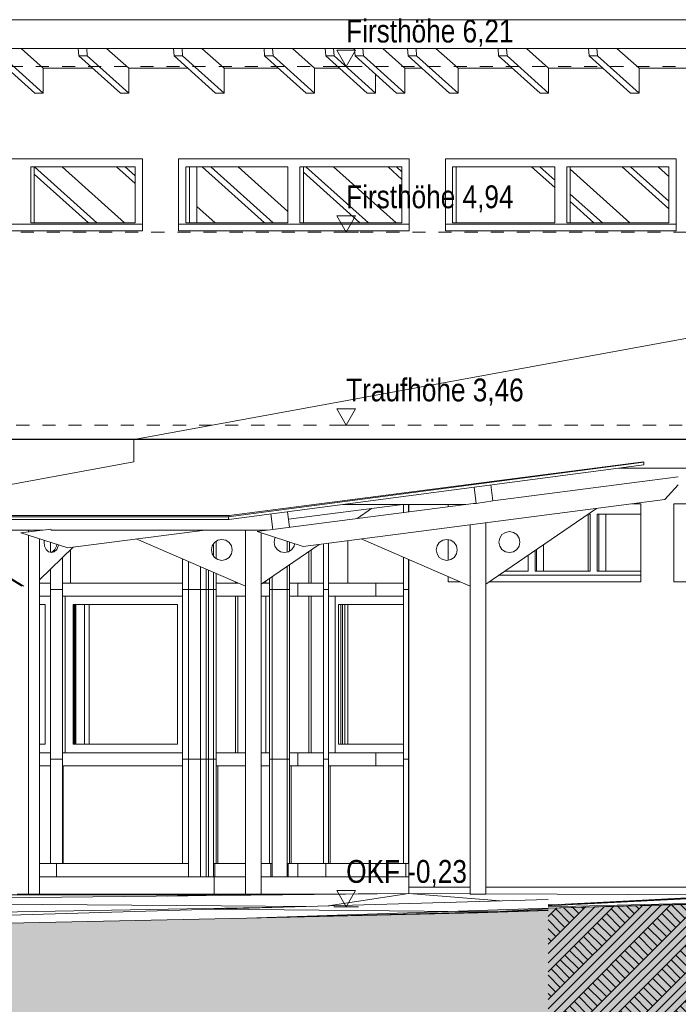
# Model space of a CAD drawing. Header units: metres. Extents: x 0 to 334, y 0 to 60.
# Tile 21 of 72: x 75.34 to 80.39, y 11.94 to 19.49. Entities that reach past the tile are written whole.
import ezdxf

# ---------------------------------------------------------------- set-up
doc = ezdxf.new("R2010")
doc.units = ezdxf.units.M
doc.header["$MEASUREMENT"] = 0
doc.linetypes.add('Strichlinie_ eng', pattern=[0.115, 0.075, -0.04])
for name, color, linetype in [('00 Linien_Kreise_Splines', 7, 'Continuous'), ('00 Schraffuren', 7, 'Continuous'), ('10 Fassade', 7, 'Continuous'), ('10 Stütze Holz', 7, 'Continuous'), ('10 Wand außen', 7, 'Continuous'), ('20 Decke', 7, 'Continuous'), ('24 Dachhaut', 7, 'Continuous'), ('25 Dachsparren', 7, 'Continuous'), ('30 Dach', 7, 'Continuous'), ('31 Vordach Glas_Stahl', 7, 'Continuous'), ('60 Gelände neu', 7, 'Continuous'), ('94 Genehmigungsplanung Bemaßung', 7, 'Continuous'), ('Neubau_10 Wand außen', 7, 'Continuous'), ('Neubau_10 Wand innen', 7, 'Continuous'), ('Neubau_20 Bodenaufbau', 7, 'Continuous')]:
    doc.layers.add(name, color=color, linetype=linetype)
doc.styles.add('ERSTELLTER_STIL_1', font='ARIALN.TTF')
pattern_1 = [(45, (111.51342, 12.92067), (-0.106066, 0.106066), []), (45, (111.47807, 12.95602), (-0.212132, 0.212132), []), (45, (111.4427, 12.99138), (-0.212132, 0.212132), []), (135, (111.407356, 13.026735), (0.03535534, 0.03535534), [0.15, -0.15])]

msp = doc.modelspace()

# ---------------------------------------------------------------- hatches: boundary and pattern name
at = {"layer": '00 Schraffuren', "linetype": 'Continuous', "lineweight": 13, "true_color": 0x9f9f9f}
msp.add_hatch(color=253, dxfattribs=at).paths.add_polyline_path([(43.5717, 4.8209), (133.0445, 4.8206), (133.0445, 12.2257), (133.0445, 13.2774), (128.8945, 13.3407), (128.1162, 13.3407), (124.8005, 13.1801), (122.5567, 13.1167), (120.6956, 12.9753), (119.0417, 12.9207), (119.0417, 12.6907), (118.9547, 12.6907), (118.9547, 12.4407), (84.4101, 12.4407), (84.4101, 12.6907), (84.4101, 12.7807), (83.8738, 12.7807), (83.2646, 12.7807), (81.5003, 12.7401), (79.3877, 12.6806), (77.0803, 12.6031), (67.6876, 12.4055), (59.6786, 12.0893), (57.5937, 12.1571), (56.4639, 12.1693), (56.1593, 12.1528), (54.0125, 12.1477), (49.9115, 11.4539), (46.1219, 10.9207), (43.8402, 10.9207), (43.5717, 10.9207), (43.5717, 8.7669)])
at = {"layer": '60 Gelände neu', "linetype": 'Continuous', "lineweight": 9}
h = msp.add_hatch(dxfattribs=at)
h.set_pattern_fill('Natur_Boden_gewachsen_0001', color=8, style=0, pattern_type=2)
h.set_pattern_definition(pattern_1)
h.paths.add_polyline_path([(79.3877, 12.6806), (79.3877, 4.8207), (84.3159, 4.8207), (84.3159, 12.7807), (83.7171, 12.7911), (81.5003, 12.7401)])
h = msp.add_hatch(dxfattribs=at)
h.set_pattern_fill('Natur_Boden_gewachsen_0001', color=8, style=0, pattern_type=2)
h.set_pattern_definition(pattern_1)
h.paths.add_polyline_path([(55.7472, 12.1528), (55.7472, 4.8207), (79.3877, 4.8207), (79.3877, 12.6605), (78.8505, 12.643), (77.0803, 12.6031), (67.6876, 12.4055), (59.6786, 12.0893), (57.5937, 12.1571), (56.4639, 12.1693), (56.1593, 12.1528)])

# ---------------------------------------------------------------- linework, layer by layer
at = {"layer": '00 Linien_Kreise_Splines', "color": 251, "linetype": 'Strichlinie_ eng', "lineweight": 18, "true_color": 0x5f5f5f}
for p, q in [((93.9652, 19.1307), (59.8089, 19.1307)), ((87.049, 17.8607), (59.6848, 17.8607)), ((81.0148, 16.3807), (67.7288, 16.3807))]:
    msp.add_line(p, q, dxfattribs=at)
at = {"layer": '00 Linien_Kreise_Splines', "color": 7, "linetype": 'Continuous', "lineweight": 9}
msp.add_lwpolyline([(54.0125, 12.1477), (56.1593, 12.1528), (56.4639, 12.1693), (57.5937, 12.1571), (59.6786, 12.0893), (67.6876, 12.4055), (77.0803, 12.6031), (79.3877, 12.6806), (83.2646, 12.7807), (84.4101, 12.7807), (84.4101, 12.6907), (84.4101, 12.4407), (118.9547, 12.4407), (118.9547, 12.6907), (119.0417, 12.6907), (119.0417, 12.9207), (120.6956, 12.9753), (122.5567, 13.1167), (124.8005, 13.1801), (128.0539, 13.3407), (128.8945, 13.3407), (133.0445, 13.2774)], dxfattribs=at)
at = {"layer": '00 Schraffuren', "color": 7, "linetype": 'Continuous', "lineweight": 9, "flags": 128}
msp.add_lwpolyline([(118.9547, 12.4407), (84.4101, 12.4407), (84.4101, 12.6907), (84.4101, 12.7807), (83.8738, 12.7807), (83.2646, 12.7807), (81.5003, 12.7401), (79.3877, 12.6806), (77.0803, 12.6031), (67.6876, 12.4055), (59.6786, 12.0893), (57.5937, 12.1571), (56.4639, 12.1693), (56.1593, 12.1528), (54.0125, 12.1477)], dxfattribs=at)
at = {"layer": '10 Fassade', "color": 7, "linetype": 'Continuous', "lineweight": 13}
for p, q in [((78.2798, 15.7122), (78.2798, 15.7738)), ((78.3181, 15.7171), (78.3181, 15.7738)), ((75.5759, 15.4076), (75.5759, 15.4829)), ((76.8259, 15.3784), (76.8259, 15.4708)), ((76.845, 15.3599), (76.845, 15.4893)), ((77.3884, 15.4091), (77.3884, 15.4917)), ((77.4075, 15.4164), (77.4075, 15.4854)), ((77.6675, 15.1707), (77.6675, 15.4713)), ((77.7058, 15.1707), (77.7058, 15.4763)), ((77.8536, 15.1707), (77.8536, 15.4955)), ((75.7295, 15.1707), (75.7295, 15.4263)), ((77.5553, 15.1707), (77.5553, 15.4128)), ((77.5731, 15.1707), (77.5731, 15.425)), ((75.6683, 15.1707), (75.6683, 15.3669)), ((76.5878, 15.1707), (76.5878, 15.3552)), ((76.634, 15.1207), (76.634, 15.3352)), ((78.2798, 15.1707), (78.2798, 15.3682)), ((78.3181, 15.1707), (78.3181, 15.3517)), ((75.5759, 15.1707), (75.5759, 15.2774)), ((76.7264, 15.1207), (76.7264, 15.2952)), ((76.7697, 15.1207), (76.7697, 15.2764)), ((76.7876, 15.1207), (76.7876, 15.2687)), ((76.8259, 15.1207), (76.8259, 15.2521)), ((76.845, 15.1707), (76.845, 15.2438)), ((77.3884, 15.1207), (77.3884, 15.2983)), ((77.4075, 15.1707), (77.4075, 15.3114)), ((75.4921, 15.1707), (75.5759, 15.1707)), ((75.5759, 15.1207), (75.5759, 15.1707)), ((75.6683, 15.1707), (76.5878, 15.1707)), ((75.6683, 15.0707), (75.6683, 15.1707)), ((76.5878, 15.1207), (76.5878, 15.1707)), ((76.845, 15.1707), (77.0139, 15.1707)), ((76.845, 15.0707), (76.845, 15.1707)), ((76.9928, 15.1707), (76.9928, 15.1798)), ((77.2023, 15.1707), (77.2544, 15.1707)), ((77.2544, 15.1707), (77.2544, 15.2064)), ((77.2544, 15.1207), (77.2544, 15.1707)), ((77.2736, 15.1207), (77.2736, 15.2196)), ((77.4075, 15.1707), (77.4721, 15.1707)), ((77.4075, 15.0707), (77.4075, 15.1707)), ((77.4721, 15.1707), (77.6675, 15.1707)), ((77.6675, 15.1207), (77.6675, 15.1707)), ((77.7058, 15.1707), (78.0691, 15.1707)), ((77.7058, 15.0707), (77.7058, 15.1707)), ((78.0691, 15.1707), (78.2798, 15.1707)), ((78.2798, 15.1207), (78.2798, 15.1707)), ((78.3181, 15.1707), (78.3208, 15.1707)), ((78.3181, 15.0707), (78.3181, 15.1707)), ((75.5759, 15.0707), (75.5759, 15.1207)), ((76.634, 15.1207), (76.5878, 15.1207)), ((76.5878, 15.0707), (76.5878, 15.1207)), ((76.634, 13.8207), (76.634, 15.1207)), ((76.7264, 15.1207), (76.634, 15.1207)), ((76.7264, 13.8207), (76.7264, 15.1207)), ((76.7697, 13.8207), (76.7697, 15.1207)), ((76.7876, 13.8207), (76.7876, 15.1207)), ((76.8259, 15.1207), (76.7876, 15.1207)), ((76.8259, 13.8207), (76.8259, 15.1207)), ((76.845, 15.1207), (76.8259, 15.1207)), ((77.2736, 15.1207), (77.2544, 15.1207)), ((77.2544, 15.0707), (77.2544, 15.1207)), ((77.3884, 15.1207), (77.2736, 15.1207)), ((77.2736, 13.8207), (77.2736, 15.1207)), ((77.4075, 15.1207), (77.3884, 15.1207)), ((77.3884, 13.8207), (77.3884, 15.1207)), ((77.6675, 15.0707), (77.6675, 15.1207)), ((78.2798, 15.0707), (78.2798, 15.1207)), ((75.4921, 15.0707), (75.5759, 15.0707)), ((75.5759, 13.8707), (75.5759, 15.0707)), ((75.6683, 15.0707), (76.5878, 15.0707)), ((75.6683, 13.8707), (75.6683, 15.0707)), ((75.6894, 15.0707), (75.6894, 13.8707)), ((76.5878, 13.8707), (76.5878, 15.0707)), ((76.845, 13.8707), (76.845, 15.0707)), ((76.845, 15.0707), (77.0694, 15.0707)), ((76.9928, 13.8707), (76.9928, 15.0707)), ((77.1894, 15.0707), (77.2544, 15.0707)), ((77.2544, 13.8707), (77.2544, 15.0707)), ((77.4075, 15.0707), (77.4721, 15.0707)), ((77.4075, 13.8707), (77.4075, 15.0707)), ((77.4721, 15.0707), (77.6675, 15.0707)), ((77.5553, 13.8707), (77.5553, 15.0707)), ((77.5731, 13.8707), (77.5731, 15.0707)), ((77.6675, 13.8707), (77.6675, 15.0707)), ((77.7058, 15.0707), (78.0691, 15.0707)), ((77.7058, 13.8707), (77.7058, 15.0707)), ((77.7566, 15.0707), (77.7566, 13.8707)), ((78.0691, 15.0707), (78.2798, 15.0707)), ((78.2798, 13.8707), (78.2798, 15.0707)), ((78.3181, 13.8707), (78.3181, 15.0707)), ((78.3181, 15.0707), (78.3208, 15.0707)), ((75.4921, 15.0057), (75.5369, 15.0057)), ((75.5369, 15.0057), (75.5369, 13.9357)), ((75.7494, 13.9357), (75.7494, 15.0057)), ((75.7494, 15.0057), (76.5488, 15.0057)), ((75.7569, 15.0057), (75.7569, 13.9357)), ((75.763, 15.0057), (75.763, 13.9357)), ((75.7705, 13.9357), (75.7705, 15.0057)), ((76.5488, 15.0057), (76.5488, 13.9357)), ((77.7815, 13.9357), (77.7815, 15.0057)), ((77.7815, 15.0057), (78.2798, 15.0057)), ((77.7995, 15.0057), (77.7995, 13.9357)), ((77.8143, 15.0057), (77.8143, 13.9357)), ((77.8323, 13.9357), (77.8323, 15.0057)), ((77.8536, 13.9357), (77.8536, 15.0057)), ((75.5369, 13.9357), (75.4921, 13.9357)), ((76.5488, 13.9357), (75.7494, 13.9357)), ((78.2798, 13.9357), (77.7815, 13.9357)), ((75.4921, 13.8707), (75.5759, 13.8707)), ((75.5759, 13.8207), (75.5759, 13.8707)), ((75.5759, 13.7707), (75.5759, 13.8207)), ((75.6683, 13.8707), (76.5878, 13.8707)), ((75.6683, 13.7707), (75.6683, 13.8707)), ((76.5878, 13.8207), (76.5878, 13.8707)), ((76.634, 13.8207), (76.5878, 13.8207)), ((76.5878, 13.7707), (76.5878, 13.8207)), ((76.7264, 13.8207), (76.634, 13.8207)), ((76.634, 12.9207), (76.634, 13.8207)), ((76.7264, 12.9207), (76.7264, 13.8207)), ((76.7697, 12.9207), (76.7697, 13.8207)), ((76.7876, 12.9207), (76.7876, 13.8207)), ((76.8259, 13.8207), (76.7876, 13.8207)), ((76.845, 13.8207), (76.8259, 13.8207)), ((76.8259, 13.0207), (76.8259, 13.8207)), ((76.845, 13.8707), (77.0694, 13.8707)), ((76.845, 13.7707), (76.845, 13.8707)), ((77.1894, 13.8707), (77.2544, 13.8707)), ((77.2544, 13.8207), (77.2544, 13.8707)), ((77.2736, 13.8207), (77.2544, 13.8207)), ((77.2544, 13.7707), (77.2544, 13.8207)), ((77.2736, 12.9207), (77.2736, 13.8207)), ((77.3884, 13.8207), (77.2736, 13.8207)), ((77.4075, 13.8207), (77.3884, 13.8207)), ((77.3884, 13.0207), (77.3884, 13.8207)), ((77.4075, 13.8707), (77.4721, 13.8707)), ((77.4075, 13.7707), (77.4075, 13.8707)), ((77.4721, 13.8707), (77.6675, 13.8707)), ((77.6675, 13.8207), (77.6675, 13.8707)), ((77.6675, 13.7707), (77.6675, 13.8207)), ((77.7058, 13.8707), (78.0691, 13.8707)), ((77.7058, 13.7707), (77.7058, 13.8707)), ((78.0691, 13.8707), (78.2798, 13.8707)), ((78.2798, 13.8207), (78.2798, 13.8707)), ((78.2798, 13.7707), (78.2798, 13.8207)), ((78.3181, 13.8707), (78.3208, 13.8707)), ((78.3181, 13.7707), (78.3181, 13.8707)), ((75.4921, 13.7707), (75.5759, 13.7707)), ((75.5759, 13.0207), (75.5759, 13.7707)), ((75.6683, 13.7707), (76.5878, 13.7707)), ((75.6683, 13.0207), (75.6683, 13.7707)), ((75.6741, 13.7707), (75.6741, 13.0207)), ((76.5878, 13.0207), (76.5878, 13.7707)), ((76.845, 13.7707), (77.0694, 13.7707)), ((76.845, 13.0207), (76.845, 13.7707)), ((76.8589, 13.7707), (76.8589, 13.0207)), ((77.1894, 13.7707), (77.2544, 13.7707)), ((77.2544, 13.0207), (77.2544, 13.7707)), ((77.4075, 13.7707), (77.4721, 13.7707)), ((77.4075, 13.0207), (77.4075, 13.7707)), ((77.4214, 13.7707), (77.4214, 13.0207)), ((77.4721, 13.7707), (77.6675, 13.7707)), ((77.6675, 13.0207), (77.6675, 13.7707)), ((77.7058, 13.7707), (78.0691, 13.7707)), ((77.7058, 13.0207), (77.7058, 13.7707)), ((77.7196, 13.7707), (77.7196, 13.0207)), ((78.0691, 13.7707), (78.2798, 13.7707)), ((78.2798, 13.0207), (78.2798, 13.7707)), ((78.3181, 13.7707), (78.3208, 13.7707)), ((78.3181, 13.0207), (78.3181, 13.7707)), ((75.4921, 13.0207), (75.5759, 13.0207)), ((75.6221, 13.0207), (75.5759, 13.0207)), ((75.6221, 13.0207), (75.6683, 13.0207)), ((75.6683, 13.0207), (76.5878, 13.0207)), ((76.634, 13.0207), (76.5878, 13.0207)), ((76.8355, 13.0207), (76.8259, 13.0207)), ((76.8259, 12.9207), (76.8259, 13.0207)), ((76.8355, 13.0207), (76.845, 13.0207)), ((76.845, 13.0207), (77.0694, 13.0207)), ((77.1894, 13.0207), (77.2544, 13.0207)), ((77.264, 13.0207), (77.2544, 13.0207)), ((77.264, 13.0207), (77.2736, 13.0207)), ((77.3979, 13.0207), (77.3884, 13.0207)), ((77.3884, 12.9207), (77.3884, 13.0207)), ((77.3979, 13.0207), (77.4075, 13.0207)), ((77.4075, 13.0207), (77.4721, 13.0207)), ((77.4721, 13.0207), (77.6675, 13.0207)), ((77.6866, 13.0207), (77.6675, 13.0207)), ((77.6866, 13.0207), (77.7058, 13.0207)), ((77.7058, 13.0207), (78.0691, 13.0207)), ((78.0691, 13.0207), (78.2798, 13.0207)), ((78.2989, 13.0207), (78.2798, 13.0207)), ((78.2989, 13.0207), (78.3181, 13.0207)), ((78.3181, 13.0207), (78.3208, 13.0207)), ((75.4921, 12.9207), (75.6221, 12.9207)), ((75.6221, 12.9207), (76.634, 12.9207)), ((76.7264, 12.9207), (76.634, 12.9207)), ((76.7264, 12.9207), (76.7697, 12.9207)), ((76.7697, 12.9207), (76.7876, 12.9207)), ((76.8259, 12.9207), (76.7876, 12.9207)), ((76.8259, 12.9207), (76.8355, 12.9207)), ((76.8355, 12.9207), (77.0694, 12.9207)), ((77.1894, 12.9207), (77.264, 12.9207)), ((77.264, 12.9207), (77.2736, 12.9207)), ((77.3884, 12.9207), (77.2736, 12.9207)), ((77.3884, 12.9207), (77.3979, 12.9207)), ((77.3979, 12.9207), (77.4721, 12.9207)), ((77.4721, 12.9207), (77.6866, 12.9207)), ((77.6866, 12.9207), (78.0691, 12.9207)), ((78.0691, 12.9207), (78.2989, 12.9207)), ((78.2989, 12.9207), (78.3208, 12.9207))]:
    msp.add_line(p, q, dxfattribs=at)
at = {"layer": '10 Fassade', "color": 7, "linetype": 'Continuous', "lineweight": 9}
for p, q in [((77.4721, 15.0707), (77.4721, 15.1707)), ((78.0691, 15.0707), (78.0691, 15.1707)), ((75.6683, 15.1207), (75.5759, 15.1207)), ((76.7697, 15.1207), (76.7264, 15.1207)), ((76.7876, 15.1207), (76.7697, 15.1207)), ((77.7058, 15.1207), (77.6675, 15.1207)), ((78.3181, 15.1207), (78.2798, 15.1207)), ((75.6683, 13.8207), (75.5759, 13.8207)), ((76.7697, 13.8207), (76.7264, 13.8207)), ((76.7876, 13.8207), (76.7697, 13.8207)), ((77.4721, 13.7707), (77.4721, 13.8707)), ((77.7058, 13.8207), (77.6675, 13.8207)), ((78.0691, 13.7707), (78.0691, 13.8707)), ((78.3181, 13.8207), (78.2798, 13.8207)), ((75.6221, 12.9207), (75.6221, 13.0207)), ((76.8355, 12.9207), (76.8355, 13.0207)), ((77.264, 12.9207), (77.264, 13.0207)), ((77.3979, 12.9207), (77.3979, 13.0207)), ((77.4721, 12.9207), (77.4721, 13.0207)), ((77.6866, 12.9207), (77.6866, 13.0207)), ((78.0691, 12.9207), (78.0691, 13.0207)), ((78.2989, 12.9207), (78.2989, 13.0207))]:
    msp.add_line(p, q, dxfattribs=at)
at = {"layer": '10 Stütze Holz', "color": 7, "linetype": 'Continuous', "lineweight": 13}
for p, q in [((77.0123, 15.1707), (77.0123, 15.1714)), ((77.2271, 15.1707), (77.2271, 15.1877)), ((77.0123, 13.8707), (77.0123, 15.0707)), ((77.2271, 13.8707), (77.2271, 15.0707))]:
    msp.add_line(p, q, dxfattribs=at)
at = {"layer": '10 Wand außen', "color": 7, "linetype": 'Continuous', "lineweight": 13}
for p, q in [((75.5205, 19.1155), (75.9002, 19.1155)), ((75.5205, 19.1155), (75.5205, 18.9252)), ((76.1765, 19.1155), (76.6301, 19.1155)), ((76.1765, 19.1155), (76.1765, 18.9252)), ((76.9063, 19.1155), (77.323, 19.1155)), ((76.9063, 19.1155), (76.9063, 18.9252)), ((77.5992, 19.1155), (77.7908, 19.1155)), ((77.5992, 19.1155), (77.5992, 18.9252)), ((78.2921, 19.1155), (78.4224, 19.1155)), ((78.2921, 19.1155), (78.2921, 18.9252)), ((78.6986, 19.1155), (79.1153, 19.1155)), ((78.6986, 19.1155), (78.6986, 18.9252)), ((79.3916, 19.1155), (79.8082, 19.1155)), ((79.3916, 19.1155), (79.3916, 18.9252)), ((80.0845, 19.1155), (80.5381, 19.1155)), ((80.0845, 19.1155), (80.0845, 18.9252)), ((78.067, 19.0695), (78.067, 18.9252)), ((75.5205, 18.9252), (75.4558, 18.9252)), ((76.1765, 18.9252), (76.1118, 18.9252)), ((76.9063, 18.9252), (76.8416, 18.9252)), ((77.5992, 18.9252), (77.5346, 18.9252)), ((78.067, 18.9252), (78.0023, 18.9252)), ((78.2921, 18.9252), (78.2275, 18.9252)), ((78.6986, 18.9252), (78.634, 18.9252)), ((79.3916, 18.9252), (79.3269, 18.9252)), ((80.0845, 18.9252), (80.0198, 18.9252)), ((72.7479, 18.4207), (76.2809, 18.4207)), ((76.2809, 18.4207), (76.2809, 17.9207)), ((76.2809, 18.4206), (76.2809, 17.8707)), ((76.558, 18.4207), (78.3245, 18.4207)), ((76.558, 17.8707), (76.558, 18.4207)), ((78.3245, 18.4207), (78.3245, 17.9207)), ((78.3245, 18.4206), (78.3245, 17.8707)), ((78.6016, 18.4207), (80.3681, 18.4207)), ((78.6016, 17.8707), (78.6016, 18.4207)), ((80.3681, 18.4207), (80.3681, 17.9207)), ((80.3681, 18.4207), (80.3681, 17.8707)), ((75.4253, 18.3607), (75.4253, 17.9307)), ((76.2254, 18.3607), (75.4253, 18.3607)), ((75.4254, 18.3607), (75.4254, 17.9307)), ((75.4521, 18.3607), (75.4521, 17.9307)), ((75.4521, 18.3607), (75.4521, 17.9307)), ((76.2254, 17.9307), (76.2254, 18.3607)), ((76.6134, 18.3607), (76.6134, 17.9307)), ((77.3951, 18.3607), (76.6134, 18.3607)), ((76.6135, 18.3607), (76.6135, 17.9307)), ((76.6402, 18.3607), (76.6402, 17.9307)), ((76.6402, 18.3607), (76.6402, 17.9307)), ((76.6977, 18.3607), (76.6977, 17.9307)), ((77.3951, 17.9307), (77.3951, 18.3607)), ((77.4874, 18.3607), (77.4874, 17.9307)), ((78.269, 18.3607), (77.4874, 18.3607)), ((77.4875, 18.3607), (77.4875, 17.9307)), ((77.5142, 18.3607), (77.5142, 17.9307)), ((77.5142, 18.3607), (77.5142, 17.9307)), ((78.269, 17.9307), (78.269, 18.3607)), ((78.6571, 18.3607), (78.6571, 17.9307)), ((79.4387, 18.3607), (78.6571, 18.3607)), ((78.6571, 18.3607), (78.6571, 17.9307)), ((78.6838, 18.3607), (78.6838, 17.9307)), ((78.6839, 18.3607), (78.6839, 17.9307)), ((79.4387, 17.9307), (79.4387, 18.3607)), ((79.5311, 18.3607), (79.5311, 17.9307)), ((80.3127, 18.3607), (79.5311, 18.3607)), ((79.5311, 18.3607), (79.5311, 17.9307)), ((79.5578, 18.3607), (79.5578, 17.9307)), ((79.5578, 18.3607), (79.5578, 17.9307)), ((80.3127, 17.9307), (80.3127, 18.3607)), ((75.4253, 17.9307), (76.2254, 17.9307)), ((76.6134, 17.9307), (77.3951, 17.9307)), ((77.4874, 17.9307), (78.269, 17.9307)), ((78.6571, 17.9307), (79.4387, 17.9307)), ((79.5311, 17.9307), (80.3127, 17.9307)), ((76.2809, 17.8707), (76.2808, 17.8707)), ((78.3245, 17.8707), (78.3244, 17.8707)), ((80.3681, 17.8707), (80.3681, 17.8707)), ((75.8373, 13.9357), (75.8373, 15.0057)), ((75.872, 15.0057), (75.872, 13.9357)), ((75.872, 15.0057), (75.872, 13.9357))]:
    msp.add_line(p, q, dxfattribs=at)
at = {"layer": '10 Wand außen', "color": 7, "linetype": 'Continuous', "lineweight": 9}
for p, q in [((72.7479, 17.9207), (76.2808, 17.9207)), ((76.2808, 17.9207), (76.2808, 17.8707)), ((76.2809, 17.9207), (76.2809, 17.8707)), ((76.558, 17.8707), (76.558, 17.9207)), ((76.558, 17.9207), (78.3244, 17.9207)), ((78.3244, 17.9207), (78.3244, 17.8707)), ((78.3245, 17.9207), (78.3245, 17.8707)), ((78.6016, 17.8707), (78.6016, 17.9207)), ((78.6016, 17.9207), (80.3681, 17.9207)), ((80.3681, 17.9207), (80.3681, 17.8707)), ((80.3681, 17.9207), (80.3681, 17.8707)), ((76.2808, 17.8707), (72.7479, 17.8707)), ((78.3244, 17.8707), (76.558, 17.8707)), ((80.3681, 17.8707), (78.6016, 17.8707))]:
    msp.add_line(p, q, dxfattribs=at)
at = {"layer": '20 Decke', "color": 7, "linetype": 'Continuous', "lineweight": 13}
for p, q in [((76.8309, 12.7857), (76.8309, 12.9207)), ((75.4921, 12.7857), (76.8309, 12.7857)), ((75.4921, 12.7857), (76.8309, 12.7857)), ((76.8309, 12.7857), (77.0694, 12.7857)), ((76.8309, 12.7811), (76.8309, 12.7857)), ((76.8309, 12.7857), (77.0694, 12.7857)), ((77.1894, 12.7857), (77.5452, 12.7857)), ((77.1894, 12.7857), (77.5452, 12.7857))]:
    msp.add_line(p, q, dxfattribs=at)
at = {"layer": '24 Dachhaut', "color": 7, "linetype": 'Continuous', "lineweight": 9}
for p, q in [((84.7525, 17.8379), (76.2303, 16.2729)), ((76.2308, 16.273), (84.7525, 17.8378)), ((72.1737, 16.2729), (76.2303, 16.2729)), ((76.2303, 16.2729), (80.989, 16.273)), ((76.2303, 16.2719), (76.2303, 16.2729))]:
    msp.add_line(p, q, dxfattribs=at)
at = {"layer": '25 Dachsparren', "color": 253, "linetype": 'Continuous', "lineweight": 13, "true_color": 0x9f9f9f}
for p, q in [((75.3508, 19.2682), (75.5205, 19.1155)), ((75.7941, 19.211), (75.7898, 19.2682)), ((75.8545, 19.2682), (75.8588, 19.211)), ((76.0068, 19.2682), (76.1765, 19.1155)), ((76.524, 19.211), (76.5197, 19.2682)), ((76.5844, 19.2682), (76.5886, 19.211)), ((76.7366, 19.2682), (76.9063, 19.1155)), ((77.2169, 19.211), (77.2126, 19.2682)), ((77.2773, 19.2682), (77.2815, 19.211)), ((77.4295, 19.2682), (77.5992, 19.1155)), ((77.6847, 19.211), (77.6804, 19.2682)), ((77.7451, 19.2682), (77.7493, 19.211)), ((77.8973, 19.2682), (77.9061, 19.2603)), ((77.9098, 19.211), (77.9055, 19.2682)), ((77.9702, 19.2682), (77.9744, 19.211)), ((78.1225, 19.2682), (78.2921, 19.1155)), ((78.3163, 19.211), (78.312, 19.2682)), ((78.3767, 19.2682), (78.381, 19.211)), ((78.529, 19.2682), (78.6986, 19.1155)), ((79.0092, 19.211), (79.0049, 19.2682)), ((79.0696, 19.2682), (79.0739, 19.211)), ((79.2219, 19.2682), (79.3916, 19.1155)), ((79.7021, 19.211), (79.6978, 19.2682)), ((79.7625, 19.2682), (79.7668, 19.211)), ((79.9148, 19.2682), (80.0845, 19.1155)), ((75.1381, 19.211), (75.4558, 18.9252)), ((75.2028, 19.211), (75.5205, 18.9252)), ((75.7941, 19.211), (76.1118, 18.9252)), ((75.8588, 19.211), (75.7941, 19.211)), ((75.8588, 19.211), (76.1765, 18.9252)), ((76.524, 19.211), (76.8416, 18.9252)), ((76.5886, 19.211), (76.524, 19.211)), ((76.5886, 19.211), (76.9063, 18.9252)), ((77.2169, 19.211), (77.5346, 18.9252)), ((77.2815, 19.211), (77.2169, 19.211)), ((77.2815, 19.211), (77.5992, 18.9252)), ((77.6847, 19.211), (78.0023, 18.9252)), ((77.7493, 19.211), (77.6847, 19.211)), ((77.7493, 19.211), (78.067, 18.9252)), ((77.9098, 19.211), (78.2275, 18.9252)), ((77.9744, 19.211), (77.9098, 19.211)), ((77.9744, 19.211), (78.2921, 18.9252)), ((78.3163, 19.211), (78.634, 18.9252)), ((78.381, 19.211), (78.3163, 19.211)), ((78.381, 19.211), (78.6986, 18.9252)), ((79.0092, 19.211), (79.3269, 18.9252)), ((79.0739, 19.211), (79.0092, 19.211)), ((79.0739, 19.211), (79.3916, 18.9252)), ((79.7021, 19.211), (80.0198, 18.9252)), ((79.7668, 19.211), (79.7021, 19.211)), ((79.7668, 19.211), (80.0845, 18.9252)), ((75.455, 18.3607), (75.9329, 17.9307)), ((75.6666, 18.3607), (76.1445, 17.9307)), ((76.0832, 18.3607), (76.2254, 18.2327)), ((76.1479, 18.3607), (76.2254, 18.2909)), ((76.7392, 18.3607), (77.2171, 17.9307)), ((76.8038, 18.3607), (77.2817, 17.9307)), ((77.0154, 18.3607), (77.3951, 18.0191)), ((77.5337, 18.3607), (78.0116, 17.9307)), ((77.7453, 18.3607), (78.2232, 17.9307)), ((78.1619, 18.3607), (78.269, 18.2643)), ((78.2266, 18.3607), (78.269, 18.3225)), ((79.2614, 18.3607), (79.4387, 18.2011)), ((79.326, 18.3607), (79.4387, 18.2593)), ((79.5578, 18.3425), (80.0155, 17.9307)), ((79.9543, 18.3607), (80.3127, 18.0382)), ((80.0189, 18.3607), (80.3127, 18.0964)), ((80.2305, 18.3607), (80.3127, 18.2868)), ((75.4521, 18.305), (75.8682, 17.9307)), ((77.5142, 18.32), (77.9469, 17.9307)), ((79.5578, 18.1521), (79.8039, 17.9307)), ((76.6977, 18.0563), (76.8374, 17.9307)), ((79.5578, 18.0939), (79.7393, 17.9307))]:
    msp.add_line(p, q, dxfattribs=at)
at = {"layer": '30 Dach', "color": 7, "linetype": 'Continuous', "lineweight": 9}
for p, q in [((72.1737, 19.4882), (84.0866, 19.4882)), ((72.1737, 19.2682), (84.0866, 19.2682))]:
    msp.add_line(p, q, dxfattribs=at)
at = {"layer": '30 Dach', "color": 7, "linetype": 'Continuous', "lineweight": 13}
for p, q in [((76.215, 16.2719), (72.1737, 16.2719)), ((76.215, 16.2719), (76.215, 16.0997)), ((80.9705, 16.2719), (76.215, 16.2719)), ((80.9705, 16.0519), (79.9307, 16.0519))]:
    msp.add_line(p, q, dxfattribs=at)
at = {"layer": '31 Vordach Glas_Stahl', "color": 7, "linetype": 'Continuous', "lineweight": 13}
for p, q in [((76.215, 16.0997), (73.9722, 15.6879)), ((80.1227, 16.0972), (76.9388, 15.6778)), ((80.1215, 16.0771), (76.9424, 15.6583)), ((76.9462, 15.6879), (80.118, 16.0997)), ((80.118, 16.0982), (80.1227, 16.0972)), ((80.1215, 16.0771), (80.1227, 16.0972)), ((78.9502, 15.9228), (78.966, 15.8013)), ((80.3855, 15.9857), (78.966, 15.8013)), ((80.2821, 15.8109), (80.3855, 15.9233)), ((78.8379, 15.7818), (78.8218, 15.9058)), ((78.8157, 15.7818), (77.1591, 15.5666)), ((78.2758, 15.7738), (77.4005, 15.6602)), ((80.2821, 15.8109), (77.5124, 15.4512)), ((78.7544, 15.7738), (77.8196, 15.7738)), ((78.2758, 15.7738), (78.2758, 15.7738)), ((78.8157, 15.7818), (78.8379, 15.7818)), ((78.8379, 15.7818), (78.966, 15.8013)), ((80.2821, 15.8109), (80.2821, 15.8109)), ((77.28, 15.5823), (77.2646, 15.7007)), ((77.3931, 15.7176), (77.4085, 15.599)), ((76.9387, 15.6787), (73.9636, 15.6787)), ((76.9413, 15.6589), (73.9657, 15.6589)), ((73.9722, 15.6879), (76.9462, 15.6879)), ((76.9387, 15.6787), (76.9447, 15.68)), ((76.9388, 15.6778), (76.9387, 15.6787)), ((76.9388, 15.6778), (76.9447, 15.68)), ((76.9389, 15.6773), (76.9388, 15.6778)), ((76.9413, 15.6589), (76.9389, 15.6773)), ((76.9422, 15.6591), (76.9389, 15.6773)), ((76.9422, 15.6591), (76.9413, 15.6589)), ((76.9424, 15.6583), (76.9422, 15.6591)), ((76.9447, 15.68), (76.9458, 15.6804)), ((76.9462, 15.6803), (76.9462, 15.6879)), ((78.9115, 12.7857), (78.9115, 15.6329)), ((75.5189, 15.5771), (74.2909, 15.5771)), ((75.5796, 15.585), (75.3487, 15.555)), ((75.7096, 15.4405), (75.3487, 15.555)), ((75.4073, 15.5626), (75.4073, 15.5771)), ((75.4921, 15.5736), (75.4921, 15.5771)), ((75.5796, 15.585), (75.5808, 15.5771)), ((77.2398, 15.5771), (75.5808, 15.5771)), ((76.7611, 15.5771), (75.7096, 15.4405)), ((77.0694, 12.7857), (77.0694, 15.5771)), ((77.5124, 15.4512), (77.1591, 15.5666)), ((77.1894, 15.5706), (77.1894, 15.5771)), ((77.1894, 12.7857), (77.1894, 15.5567)), ((78.7915, 12.7857), (78.7915, 15.6173)), ((75.4073, 12.7857), (75.4073, 15.5364)), ((75.4921, 12.7857), (75.4921, 15.5095)), ((75.3224, 12.7857), (75.4073, 12.7857)), ((75.4073, 12.7857), (75.4921, 12.7857)), ((77.0694, 12.7857), (77.1894, 12.7857)), ((78.7915, 12.7857), (78.9115, 12.7857))]:
    msp.add_line(p, q, dxfattribs=at)
at = {"layer": '31 Vordach Glas_Stahl', "color": 7, "linetype": 'Continuous', "lineweight": 9}
for p, q in [((78.0364, 15.7427), (77.9245, 15.666)), ((79.7587, 15.7429), (78.9115, 15.1618)), ((79.0349, 15.5418), (79.0608, 15.5592)), ((79.0608, 15.5592), (79.0915, 15.5653)), ((79.0915, 15.5653), (79.1221, 15.5592)), ((79.1221, 15.5592), (79.148, 15.5418)), ((75.3578, 15.1467), (74.7858, 15.4969)), ((75.3719, 15.1467), (74.7966, 15.4989)), ((75.5275, 15.4853), (75.5293, 15.4977)), ((75.5318, 15.4547), (75.5275, 15.4853)), ((77.0694, 15.1467), (76.2336, 15.5086)), ((76.8155, 15.4552), (76.8328, 15.4812)), ((76.8328, 15.4812), (76.8588, 15.4985)), ((76.8588, 15.4985), (76.8894, 15.5046)), ((76.8894, 15.5046), (76.92, 15.4985)), ((76.92, 15.4985), (76.9459, 15.4812)), ((76.9459, 15.4812), (76.9633, 15.4552)), ((77.2894, 15.4853), (77.2955, 15.5159)), ((77.2955, 15.4547), (77.2894, 15.4853)), ((77.2955, 15.5159), (77.2988, 15.521)), ((77.4468, 15.4726), (77.4433, 15.4547)), ((78.7915, 15.1467), (77.9555, 15.5087)), ((78.5375, 15.4552), (78.5549, 15.4812)), ((78.5549, 15.4812), (78.5808, 15.4985)), ((78.5808, 15.4985), (78.6115, 15.5046)), ((78.6115, 15.5046), (78.6421, 15.4985)), ((78.6421, 15.4985), (78.668, 15.4812)), ((78.668, 15.4812), (78.6854, 15.4552)), ((79.0115, 15.4853), (79.0175, 15.5159)), ((79.0175, 15.4547), (79.0115, 15.4853)), ((79.0175, 15.5159), (79.0349, 15.5418)), ((79.148, 15.5418), (79.1654, 15.5159)), ((79.1654, 15.5159), (79.1715, 15.4853)), ((79.1715, 15.4853), (79.1654, 15.4547)), ((75.7496, 15.4457), (75.4921, 15.1961)), ((75.5441, 15.4287), (75.5318, 15.4547)), ((75.5625, 15.4114), (75.5441, 15.4287)), ((75.5841, 15.4053), (75.5625, 15.4114)), ((75.577, 15.4073), (75.5916, 15.4114)), ((75.6058, 15.4114), (75.5841, 15.4053)), ((75.5916, 15.4114), (75.61, 15.4287)), ((75.6241, 15.4287), (75.6058, 15.4114)), ((75.61, 15.4287), (75.6222, 15.4547)), ((75.6222, 15.4547), (75.6241, 15.4677)), ((75.6364, 15.4547), (75.6241, 15.4287)), ((75.6376, 15.4634), (75.6364, 15.4547)), ((76.8094, 15.4246), (76.8155, 15.4552)), ((76.8155, 15.394), (76.8094, 15.4246)), ((76.8328, 15.368), (76.8155, 15.394)), ((76.9633, 15.394), (76.9459, 15.368)), ((76.9633, 15.4552), (76.9694, 15.4246)), ((76.9694, 15.4246), (76.9633, 15.394)), ((77.6343, 15.467), (77.1894, 15.1618)), ((77.3128, 15.4287), (77.2955, 15.4547)), ((77.3388, 15.4114), (77.3128, 15.4287)), ((77.3694, 15.4053), (77.3388, 15.4114)), ((77.4, 15.4114), (77.3694, 15.4053)), ((77.4259, 15.4287), (77.4, 15.4114)), ((77.4433, 15.4547), (77.4259, 15.4287)), ((78.5315, 15.4246), (78.5375, 15.4552)), ((78.5375, 15.394), (78.5315, 15.4246)), ((78.5549, 15.368), (78.5375, 15.394)), ((78.6854, 15.394), (78.668, 15.368)), ((78.6854, 15.4552), (78.6915, 15.4246)), ((78.6915, 15.4246), (78.6854, 15.394)), ((79.0349, 15.4287), (79.0175, 15.4547)), ((79.0608, 15.4114), (79.0349, 15.4287)), ((79.0915, 15.4053), (79.0608, 15.4114)), ((79.1221, 15.4114), (79.0915, 15.4053)), ((79.148, 15.4287), (79.1221, 15.4114)), ((79.1654, 15.4547), (79.148, 15.4287)), ((76.8588, 15.3507), (76.8328, 15.368)), ((76.8894, 15.3446), (76.8588, 15.3507)), ((76.92, 15.3507), (76.8894, 15.3446)), ((76.9459, 15.368), (76.92, 15.3507)), ((78.5808, 15.3507), (78.5549, 15.368)), ((78.6115, 15.3446), (78.5808, 15.3507)), ((78.6421, 15.3507), (78.6115, 15.3446)), ((78.668, 15.368), (78.6421, 15.3507))]:
    msp.add_line(p, q, dxfattribs=at)
at = {"layer": '60 Gelände neu', "color": 8, "linetype": 'Continuous', "lineweight": 9}
for p, q in [((76.7697, 12.7807), (72.317, 12.7807)), ((78.3208, 12.7907), (72.6655, 12.7307)), ((76.7697, 12.7807), (76.4766, 12.7711)), ((78.3208, 12.7907), (76.7697, 12.7807)), ((77.7033, 12.6966), (78.3208, 12.7907)), ((78.3208, 12.7907), (78.7915, 12.7888)), ((79.0214, 12.7358), (78.3208, 12.7907)), ((78.9115, 12.7884), (80.8809, 12.7807)), ((81.0148, 12.7807), (79.3877, 12.696)), ((82.9157, 12.7807), (79.3877, 12.6884)), ((79.4183, 12.7047), (80.8809, 12.7807)), ((81.0148, 12.7807), (79.4183, 12.7047)), ((77.566, 12.6925), (72.6655, 12.7307)), ((77.3438, 12.6859), (73.2328, 12.6133)), ((79.3877, 12.7467), (76.8299, 12.6707)), ((79.4183, 12.7047), (79.3877, 12.7071)), ((79.4183, 12.7047), (79.3877, 12.7045)), ((79.4183, 12.7047), (79.3877, 12.7025)), ((67.6876, 12.4055), (76.8299, 12.6707)), ((76.8299, 12.6707), (78.9742, 12.6507)), ((77.0803, 12.6031), (78.9742, 12.6507)), ((78.8505, 12.643), (78.9742, 12.6507)), ((78.9742, 12.6507), (79.3877, 12.6736)), ((78.9742, 12.6507), (79.3877, 12.6644)), ((79.3877, 12.6624), (78.9742, 12.6507)), ((78.9742, 12.6507), (79.3877, 12.662))]:
    msp.add_line(p, q, dxfattribs=at)
at = {"layer": '60 Gelände neu', "color": 7, "linetype": 'Continuous', "lineweight": 13, "flags": 128}
for points in [[(84.3159, 12.7807), (83.7171, 12.7911), (81.5003, 12.7401), (79.3877, 12.6806)], [(79.3877, 12.6605), (78.8505, 12.643), (77.0803, 12.6031), (67.6876, 12.4055), (59.6786, 12.0893), (57.5937, 12.1571), (56.4639, 12.1693), (56.1593, 12.1528), (55.7472, 12.1528)]]:
    msp.add_lwpolyline(points, dxfattribs=at)
at = {"layer": '94 Genehmigungsplanung Bemaßung', "color": 7, "linetype": 'Continuous', "lineweight": 9}
for p, q in [((77.8416, 19.1307), (77.769, 19.2559)), ((77.769, 19.2559), (77.9142, 19.2559)), ((77.9142, 19.2559), (77.8416, 19.1307)), ((77.8416, 19.1307), (77.7477, 19.1307)), ((77.8416, 19.1307), (77.9355, 19.1307)), ((77.8416, 17.8607), (77.769, 17.9859)), ((77.769, 17.9859), (77.9142, 17.9859)), ((77.9142, 17.9859), (77.8416, 17.8607)), ((77.8416, 17.8607), (77.7477, 17.8607)), ((77.8416, 17.8607), (77.9355, 17.8607)), ((77.8416, 16.3807), (77.769, 16.5059)), ((77.769, 16.5059), (77.9142, 16.5059)), ((77.9142, 16.5059), (77.8416, 16.3807)), ((77.8416, 16.3807), (77.7477, 16.3807)), ((77.8416, 16.3807), (77.9355, 16.3807)), ((77.8416, 12.6907), (77.769, 12.8159)), ((77.769, 12.8159), (77.9142, 12.8159)), ((77.9142, 12.8159), (77.8416, 12.6907)), ((77.8416, 12.6907), (77.7477, 12.6907)), ((77.8416, 12.6907), (77.9355, 12.6907))]:
    msp.add_line(p, q, dxfattribs=at)
at = {"layer": 'Neubau_10 Wand außen', "color": 7, "linetype": 'Continuous', "lineweight": 13}
for p, q in [((78.3208, 15.7738), (78.3208, 15.7175)), ((78.624, 15.7569), (78.624, 15.7738)), ((80.0344, 15.7787), (80.0987, 15.7787)), ((80.0987, 15.7787), (80.0987, 15.1812)), ((80.3513, 15.1812), (80.3513, 15.7787)), ((80.3513, 15.7787), (81.0148, 15.7787)), ((79.7113, 15.6987), (79.6943, 15.6987)), ((79.7113, 15.2612), (79.7113, 15.6987)), ((80.0987, 15.6987), (79.7649, 15.6987)), ((79.7649, 15.6987), (79.7649, 15.2612)), ((79.765, 15.6987), (79.7649, 15.6987)), ((79.765, 15.6987), (79.765, 15.2612)), ((79.7759, 15.2612), (79.7759, 15.6987)), ((79.8295, 15.6987), (79.8295, 15.2612)), ((79.8296, 15.6987), (79.8296, 15.2612)), ((78.624, 15.3471), (78.624, 15.5021)), ((79.2886, 15.4205), (79.2886, 15.2612)), ((79.2887, 15.4206), (79.2887, 15.2612)), ((79.2996, 15.2612), (79.2996, 15.4281)), ((79.3532, 15.4648), (79.3532, 15.2612)), ((79.3533, 15.4649), (79.3533, 15.2612)), ((78.3208, 15.3505), (78.3208, 12.8407)), ((79.2351, 15.2612), (79.2351, 15.3838)), ((79.0564, 15.2612), (79.2351, 15.2612)), ((79.2886, 15.2612), (79.7113, 15.2612)), ((79.7649, 15.2612), (80.0987, 15.2612)), ((79.765, 15.2612), (79.7649, 15.2612)), ((78.624, 15.1812), (78.624, 15.2192)), ((78.7116, 15.1812), (78.624, 15.1812)), ((80.0987, 15.1812), (78.9398, 15.1812)), ((81.0148, 15.1812), (80.3513, 15.1812)), ((78.3208, 12.8407), (78.7915, 12.8407)), ((78.9115, 12.8407), (81.0148, 12.8407))]:
    msp.add_line(p, q, dxfattribs=at)
at = {"layer": 'Neubau_10 Wand außen', "color": 7, "linetype": 'Continuous', "lineweight": 9}
msp.add_line((79.0127, 15.2312), (80.0987, 15.2312), dxfattribs=at)
at = {"layer": 'Neubau_10 Wand innen', "color": 7, "linetype": 'Continuous', "lineweight": 13}
msp.add_line((79.6939, 15.2612), (79.6939, 15.6985), dxfattribs=at)
at = {"layer": 'Neubau_20 Bodenaufbau', "color": 255, "linetype": 'Continuous', "lineweight": 18}
msp.add_line((78.3208, 12.7907), (78.3208, 12.8407), dxfattribs=at)

# ---------------------------------------------------------------- texts
at = {"layer": '94 Genehmigungsplanung Bemaßung', "color": 7, "lineweight": 9, "char_height": 0.175, "attachment_point": 7, "style": 'ERSTELLTER_STIL_1'}
for s, insert in [('\\A1;{\\pql;\\fArial Narrow|b0|i0|c0|p0;\\W1.000000;Firsthöhe 6,21}', (77.8416, 19.2809)), ('\\A1;{\\pql;\\fArial Narrow|b0|i0|c0|p0;\\W1.000000;Firsthöhe 4,94}', (77.8416, 18.0109)), ('\\A1;{\\pql;\\fArial Narrow|b0|i0|c0|p0;\\W1.000000;Traufhöhe 3,46}', (77.8416, 16.5309)), ('\\A1;{\\pql;\\fArial Narrow|b0|i0|c0|p0;\\W1.000000;OKF -0,23}', (77.8416, 12.8409))]:
    msp.add_mtext(s, dxfattribs=dict(at, insert=insert))

doc.saveas('drawing.dxf')
